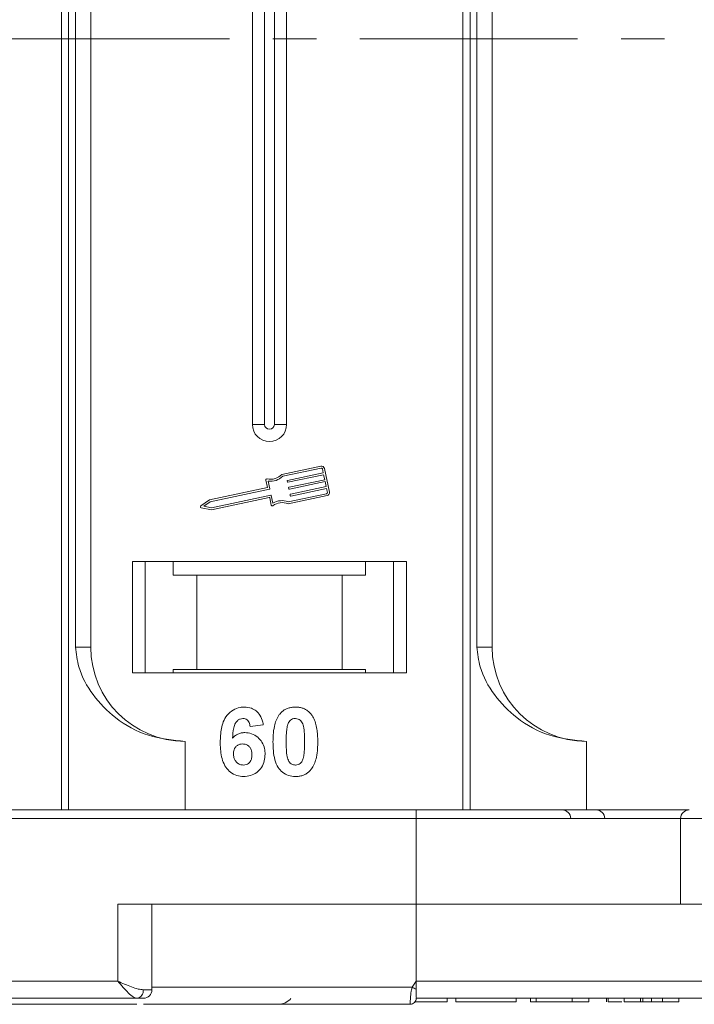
# Model space of a CAD drawing. Header units: millimetres. Extents: x 2145 to 3607, y 659 to 1692.
# Tile 8 of 85: x 2761 to 2800, y 919 to 977. Entities that reach past the tile are written whole.
import ezdxf

# ---------------------------------------------------------------- set-up
doc = ezdxf.new("R2010")
doc.units = ezdxf.units.MM
doc.linetypes.add('CENTERX2', pattern=[20.32, 12.7, -2.54, 2.54, -2.54])

msp = doc.modelspace()

# ---------------------------------------------------------------- linework, layer by layer
at = {"color": 7, "linetype": 'Continuous', "lineweight": 15}
for p, q in [((2763.508, 1020.696), (2763.508, 975.696)), ((2763.927, 975.696), (2763.927, 1020.696)), ((2786.938, 1020.696), (2786.938, 975.696)), ((2787.357, 975.696), (2787.357, 1020.696)), ((2764.335, 1011.196), (2764.335, 975.696)), ((2765.22, 975.696), (2765.22, 1011.196)), ((2787.764, 1011.196), (2787.764, 975.696)), ((2788.65, 975.696), (2788.65, 1011.196)), ((2774.65, 998.196), (2774.65, 975.696)), ((2775.365, 998.196), (2775.365, 975.696)), ((2775.935, 975.696), (2775.935, 998.196)), ((2776.65, 975.696), (2776.65, 998.196)), ((2763.508, 975.696), (2763.508, 930.696)), ((2763.927, 930.696), (2763.927, 975.696)), ((2764.335, 975.696), (2764.335, 940.196)), ((2765.22, 940.196), (2765.22, 975.696)), ((2774.65, 975.696), (2774.65, 953.196)), ((2775.365, 975.696), (2775.365, 953.196)), ((2775.935, 953.196), (2775.935, 975.696)), ((2776.65, 953.196), (2776.65, 975.696)), ((2786.938, 975.696), (2786.938, 930.696)), ((2787.357, 930.696), (2787.357, 975.696)), ((2787.764, 975.696), (2787.764, 940.196)), ((2788.65, 940.196), (2788.65, 975.696)), ((2775.365, 953.196), (2774.65, 953.196)), ((2776.65, 953.196), (2775.935, 953.196)), ((2778.646, 950.762), (2776.367, 950.281)), ((2778.67, 950.648), (2776.428, 950.174)), ((2776.706, 949.932), (2778.788, 950.372)), ((2778.813, 950.257), (2776.73, 949.818)), ((2778.788, 950.372), (2778.74, 950.602)), ((2778.873, 949.97), (2778.813, 950.257)), ((2779.146, 949.248), (2778.855, 950.626)), ((2775.445, 949.95), (2775.539, 949.506)), ((2775.578, 949.888), (2775.672, 949.444)), ((2776.695, 949.84), (2776.683, 949.898)), ((2776.791, 949.53), (2778.873, 949.97)), ((2778.898, 949.855), (2776.815, 949.415)), ((2776.876, 949.128), (2778.958, 949.568)), ((2778.958, 949.568), (2778.898, 949.855)), ((2775.539, 949.506), (2772.141, 948.788)), ((2775.65, 949.409), (2772.188, 948.678)), ((2772.261, 948.333), (2775.722, 949.064)), ((2775.757, 949.042), (2775.851, 948.598)), ((2776.732, 948.557), (2779.01, 949.039)), ((2776.743, 948.68), (2778.986, 949.154)), ((2776.78, 949.438), (2776.768, 949.495)), ((2776.865, 949.036), (2776.853, 949.093)), ((2778.983, 949.453), (2776.9, 949.013)), ((2779.031, 949.223), (2778.983, 949.453)), ((2772.141, 948.788), (2771.638, 948.437)), ((2772.188, 948.678), (2771.819, 948.42)), ((2771.819, 948.42), (2772.261, 948.333)), ((2772.262, 948.213), (2775.632, 948.925)), ((2775.667, 948.903), (2775.754, 948.487)), ((2771.661, 948.331), (2772.262, 948.213)), ((2783.65, 945.196), (2767.65, 945.196)), ((2767.65, 945.196), (2767.65, 938.696)), ((2768.4, 938.696), (2768.4, 945.196)), ((2770.036, 945.196), (2770.036, 944.396)), ((2781.263, 944.396), (2781.263, 945.196)), ((2782.9, 945.196), (2782.9, 938.696)), ((2783.65, 938.696), (2783.65, 945.196)), ((2770.036, 944.396), (2771.4, 944.396)), ((2771.4, 944.396), (2771.4, 938.896)), ((2771.4, 944.396), (2779.9, 944.396)), ((2779.9, 938.896), (2779.9, 944.396)), ((2779.9, 944.396), (2781.263, 944.396)), ((2764.335, 940.196), (2765.22, 940.196)), ((2787.764, 940.196), (2788.65, 940.196)), ((2767.65, 938.696), (2783.65, 938.696)), ((2771.4, 938.896), (2770.036, 938.896)), ((2770.036, 938.696), (2770.036, 938.896)), ((2771.4, 938.896), (2779.9, 938.896)), ((2781.263, 938.896), (2779.9, 938.896)), ((2781.263, 938.896), (2781.263, 938.696)), ((2775.291, 935.652), (2774.521, 935.568)), ((2770.72, 934.696), (2770.72, 930.696)), ((2794.15, 934.696), (2794.15, 930.696)), ((2784.22, 930.696), (2734.649, 930.696)), ((2784.22, 930.196), (2784.22, 930.696)), ((2734.649, 930.196), (2784.22, 930.196)), ((2784.22, 930.196), (2784.22, 925.196)), ((2784.22, 930.196), (2799.649, 930.196)), ((2799.649, 930.196), (2799.649, 925.196)), ((2799.649, 930.196), (2801.649, 930.196)), ((2784.22, 925.196), (2766.792, 925.196)), ((2766.792, 925.196), (2766.792, 920.696)), ((2768.792, 920.196), (2768.792, 925.196)), ((2784.22, 920.696), (2784.22, 925.196)), ((2784.22, 925.196), (2801.649, 925.196)), ((2766.792, 920.696), (2717.22, 920.696)), ((2768.792, 920.346), (2783.986, 920.346)), ((2783.986, 920.346), (2784.22, 920.696)), ((2833.792, 920.696), (2784.22, 920.696)), ((2717.22, 919.696), (2767.91, 919.696)), ((2768.282, 920.196), (2768.792, 920.196)), ((2784.22, 919.698), (2784.22, 919.696)), ((2784.22, 919.696), (2808.848, 919.696)), ((2784.22, 919.696), (2834.91, 919.696)), ((2786.021, 919.696), (2786.021, 919.496)), ((2786.534, 919.496), (2786.534, 919.696)), ((2790.06, 919.696), (2790.06, 919.496)), ((2790.893, 919.696), (2790.893, 919.496)), ((2791.214, 919.696), (2791.214, 919.496)), ((2793.329, 919.496), (2793.329, 919.696)), ((2794.291, 919.696), (2794.291, 919.496)), ((2795.316, 919.696), (2795.316, 919.496)), ((2795.425, 919.696), (2795.425, 919.496)), ((2796.348, 919.696), (2796.348, 919.496)), ((2797.31, 919.696), (2797.31, 919.496)), ((2797.44, 919.696), (2797.44, 919.496)), ((2797.955, 919.696), (2797.955, 919.496)), ((2798.592, 919.696), (2798.592, 919.496)), ((2799.553, 919.696), (2799.553, 919.496)), ((2783.87, 919.346), (2783.87, 919.346)), ((2786.534, 919.496), (2790.06, 919.496)), ((2790.893, 919.496), (2791.214, 919.496)), ((2791.214, 919.496), (2793.329, 919.496)), ((2793.329, 919.496), (2794.291, 919.496)), ((2797.31, 919.496), (2796.348, 919.496)), ((2797.855, 919.496), (2798.06, 919.496)), ((2798.592, 919.496), (2799.553, 919.496))]:
    msp.add_line(p, q, dxfattribs=at)
at = {"color": 1, "linetype": 'CENTERX2', "lineweight": 13}
msp.add_line((3443.874, 975.696), (2605.791, 975.696), dxfattribs=at)
at = {"color": 7, "linetype": 'Continuous', "lineweight": 15}
for centre, radius, start, end in [((2775.65, 953.196), 1, 180, 0), ((2775.65, 953.196), 0.285, 180, 0), ((2778.682, 950.59), 0.176, 11.9297, 101.9297), ((2775.721, 950.868), 0.873, 256.41469, 317.74736), ((2775.721, 950.868), 0.99, 261.69305, 315.48899), ((2778.682, 950.59), 0.0587, 11.9297, 101.9297), ((2775.503, 949.962), 0.0587, 76.41469, 191.9297), ((2776.712, 949.904), 0.0294, 101.9297, 191.9297), ((2776.724, 949.846), 0.0294, 191.9297, 281.9297), ((2776.797, 949.502), 0.0294, 101.9297, 191.9297), ((2775.644, 949.438), 0.0294, 281.9297, 11.9297), ((2775.728, 949.036), 0.0294, 11.9297, 101.9297), ((2776.809, 949.444), 0.0294, 191.9297, 281.9297), ((2776.882, 949.099), 0.0294, 101.9297, 191.9297), ((2776.894, 949.042), 0.0294, 191.9297, 281.9297), ((2778.974, 949.211), 0.0587, 281.9297, 11.9297), ((2778.974, 949.211), 0.176, 281.9297, 11.9297), ((2771.672, 948.389), 0.0587, 124.95116, 258.90824), ((2775.638, 948.897), 0.0294, 11.9297, 101.9297), ((2775.812, 948.499), 0.0587, 191.9297, 307.44471), ((2776.378, 947.759), 0.873, 66.11204, 127.44471), ((2776.378, 947.759), 0.99, 68.37041, 122.16635), ((2770.72, 940.196), 5.5, 180, 270), ((2794.15, 940.196), 5.5, 180, 270), ((2792.738, 930.196), 0.5, 0, 90), ((2794.721, 930.196), 0.5, 0, 90), ((2800.149, 930.196), 0.5, 90, 180), ((2819.764, 987.273), 75.89, 241.87179, 242.07191), ((2767.835, 920.14), 0.451, 279.5202, 7.08135), ((2768.292, 920.196), 0.5, 270, 0), ((2776.15, 920.346), 1, 270, 319.04573), ((2783.87, 919.696), 0.35, 269.99809, 359.99965)]:
    msp.add_arc(centre, radius, start, end, dxfattribs=at)
for points, knots in [([(2764.335, 940.196), (2764.378, 939.805), (2764.49, 938.806), (2765.313, 937.352), (2766.683, 935.939), (2768.548, 934.903), (2769.999, 934.764), (2770.72, 934.696)], [0, 0, 0, 0, 0.1257134, 0.3212757, 0.5244662, 0.763484, 1, 1, 1, 1]), ([(2787.764, 940.196), (2787.808, 939.805), (2787.919, 938.806), (2788.743, 937.352), (2790.112, 935.939), (2791.978, 934.903), (2793.428, 934.764), (2794.15, 934.696)], [0, 0, 0, 0, 0.125713, 0.321276, 0.524466, 0.763484, 1, 1, 1, 1]), ([(2772.778, 934.642), (2772.781, 934.775), (2772.789, 935.177), (2772.88, 935.733), (2773.158, 936.241), (2773.505, 936.544), (2773.875, 936.681), (2774.108, 936.692), (2774.193, 936.696)], [0, 0, 0, 0, 0.142337, 0.429127, 0.589943, 0.751205, 0.909895, 1, 1, 1, 1]), ([(2774.193, 936.696), (2774.329, 936.685), (2774.575, 936.666), (2774.887, 936.482), (2775.129, 936.205), (2775.244, 935.908), (2775.28, 935.709), (2775.291, 935.652)], [0, 0, 0, 0, 0.242691, 0.439002, 0.635006, 0.895059, 1, 1, 1, 1]), ([(2776.251, 936.29), (2776.295, 936.34), (2776.385, 936.442), (2776.554, 936.557), (2776.743, 936.64), (2776.912, 936.678), (2777.053, 936.693), (2777.126, 936.695), (2777.162, 936.696)], [0, 0, 0, 0, 0.193776, 0.3936, 0.587864, 0.788908, 0.894169, 1, 1, 1, 1]), ([(2777.162, 936.696), (2777.229, 936.694), (2777.364, 936.689), (2777.562, 936.645), (2777.753, 936.568), (2777.897, 936.469), (2778.004, 936.371), (2778.053, 936.313), (2778.077, 936.285)], [0, 0, 0, 0, 0.192627, 0.388684, 0.582013, 0.783201, 0.891038, 1, 1, 1, 1]), ([(2774.094, 936.029), (2774.04, 936.024), (2773.932, 936.013), (2773.78, 935.913), (2773.638, 935.741), (2773.529, 935.379), (2773.505, 935.078), (2773.489, 934.874)], [0, 0, 0, 0, 0.112049, 0.22438, 0.370115, 0.570276, 1, 1, 1, 1]), ([(2774.521, 935.568), (2774.509, 935.645), (2774.489, 935.767), (2774.399, 935.911), (2774.294, 935.992), (2774.186, 936.025), (2774.119, 936.028), (2774.094, 936.029)], [0, 0, 0, 0, 0.33384, 0.524547, 0.716372, 0.891824, 1, 1, 1, 1]), ([(2775.855, 934.677), (2775.857, 934.81), (2775.862, 935.113), (2775.934, 935.641), (2776.075, 936.061), (2776.233, 936.267), (2776.251, 936.29)], [0, 0, 0, 0, 0.237381, 0.538918, 0.949082, 1, 1, 1, 1]), ([(2776.71, 935.636), (2776.733, 935.706), (2776.771, 935.818), (2776.88, 935.944), (2777.003, 936.01), (2777.102, 936.027), (2777.156, 936.029), (2777.162, 936.029)], [0, 0, 0, 0, 0.3348035, 0.5425606, 0.750382, 0.9707212, 1, 1, 1, 1]), ([(2777.162, 936.029), (2777.22, 936.023), (2777.321, 936.013), (2777.449, 935.938), (2777.56, 935.798), (2777.66, 935.527), (2777.696, 935.13), (2777.699, 934.824), (2777.701, 934.669)], [0, 0, 0, 0, 0.105646, 0.186221, 0.267042, 0.431541, 0.712708, 1, 1, 1, 1]), ([(2778.077, 936.285), (2778.117, 936.231), (2778.196, 936.121), (2778.302, 935.889), (2778.391, 935.594), (2778.441, 935.262), (2778.466, 934.953), (2778.469, 934.763), (2778.47, 934.669)], [0, 0, 0, 0, 0.118432, 0.239329, 0.449434, 0.664178, 0.83182, 1, 1, 1, 1]), ([(2773.489, 934.874), (2773.535, 934.922), (2773.629, 935.02), (2773.775, 935.111), (2773.902, 935.161), (2774.001, 935.189), (2774.105, 935.205), (2774.176, 935.207), (2774.211, 935.209)], [0, 0, 0, 0, 0.243654, 0.49576, 0.617892, 0.741503, 0.870025, 1, 1, 1, 1]), ([(2774.211, 935.209), (2774.347, 935.196), (2774.619, 935.171), (2774.968, 934.956), (2775.233, 934.654), (2775.375, 934.301), (2775.388, 934.057), (2775.393, 933.949)], [0, 0, 0, 0, 0.210216, 0.421975, 0.620016, 0.831037, 1, 1, 1, 1]), ([(2776.624, 934.669), (2776.624, 934.735), (2776.625, 934.869), (2776.631, 935.049), (2776.641, 935.211), (2776.655, 935.354), (2776.674, 935.496), (2776.698, 935.59), (2776.71, 935.636)], [0, 0, 0, 0, 0.20527, 0.410616, 0.557148, 0.703844, 0.851475, 1, 1, 1, 1]), ([(2774.135, 932.644), (2774, 932.655), (2773.728, 932.676), (2773.369, 932.877), (2773.077, 933.182), (2772.837, 933.718), (2772.782, 934.229), (2772.778, 934.584), (2772.778, 934.642)], [0, 0, 0, 0, 0.148269, 0.297647, 0.442421, 0.607851, 0.935658, 1, 1, 1, 1]), ([(2777.162, 932.644), (2777.027, 932.655), (2776.755, 932.675), (2776.402, 932.873), (2776.113, 933.187), (2775.88, 933.798), (2775.865, 934.318), (2775.855, 934.677)], [0, 0, 0, 0, 0.147528, 0.296569, 0.43214, 0.608737, 1, 1, 1, 1]), ([(2777.162, 933.311), (2777.094, 933.319), (2776.984, 933.332), (2776.855, 933.419), (2776.753, 933.569), (2776.659, 933.841), (2776.63, 934.231), (2776.626, 934.522), (2776.624, 934.669)], [0, 0, 0, 0, 0.125351, 0.2021974, 0.2791824, 0.4597421, 0.727968, 1, 1, 1, 1]), ([(2777.701, 934.669), (2777.7, 934.602), (2777.699, 934.469), (2777.694, 934.288), (2777.683, 934.127), (2777.669, 933.985), (2777.651, 933.843), (2777.627, 933.75), (2777.615, 933.704)], [0, 0, 0, 0, 0.205942, 0.411959, 0.558149, 0.704502, 0.851801, 1, 1, 1, 1]), ([(2778.47, 934.669), (2778.468, 934.535), (2778.463, 934.232), (2778.392, 933.711), (2778.254, 933.289), (2778.097, 933.081), (2778.074, 933.051)], [0, 0, 0, 0, 0.236629, 0.537361, 0.932986, 1, 1, 1, 1]), ([(2773.547, 933.967), (2773.552, 934.049), (2773.56, 934.185), (2773.651, 934.355), (2773.773, 934.463), (2773.922, 934.532), (2774.029, 934.539), (2774.081, 934.542)], [0, 0, 0, 0, 0.276721, 0.45687, 0.637007, 0.824068, 1, 1, 1, 1]), ([(2774.081, 934.542), (2774.149, 934.537), (2774.274, 934.527), (2774.435, 934.432), (2774.554, 934.297), (2774.616, 934.113), (2774.621, 933.98), (2774.624, 933.91)], [0, 0, 0, 0, 0.213757, 0.394944, 0.576585, 0.777311, 1, 1, 1, 1]), ([(2774.12, 933.311), (2774.052, 933.318), (2773.915, 933.333), (2773.74, 933.45), (2773.613, 933.607), (2773.555, 933.789), (2773.55, 933.909), (2773.547, 933.967)], [0, 0, 0, 0, 0.207905, 0.419981, 0.630626, 0.821735, 1, 1, 1, 1]), ([(2774.624, 933.91), (2774.62, 933.824), (2774.613, 933.686), (2774.54, 933.507), (2774.43, 933.398), (2774.286, 933.324), (2774.179, 933.316), (2774.12, 933.311)], [0, 0, 0, 0, 0.2886974, 0.4635526, 0.6399417, 0.8018084, 1, 1, 1, 1]), ([(2775.393, 933.949), (2775.385, 933.815), (2775.37, 933.545), (2775.204, 933.163), (2774.919, 932.864), (2774.545, 932.673), (2774.272, 932.654), (2774.135, 932.644)], [0, 0, 0, 0, 0.197831, 0.3973, 0.59891, 0.798741, 1, 1, 1, 1]), ([(2777.615, 933.704), (2777.592, 933.635), (2777.554, 933.523), (2777.446, 933.398), (2777.325, 933.332), (2777.225, 933.314), (2777.171, 933.311), (2777.162, 933.311)], [0, 0, 0, 0, 0.3336776, 0.5404125, 0.7472639, 0.9612091, 1, 1, 1, 1]), ([(2778.074, 933.051), (2778.03, 933.001), (2777.94, 932.899), (2777.771, 932.783), (2777.582, 932.7), (2777.413, 932.662), (2777.272, 932.647), (2777.199, 932.645), (2777.162, 932.644)], [0, 0, 0, 0, 0.193769, 0.393564, 0.587886, 0.789131, 0.894283, 1, 1, 1, 1]), ([(2800.149, 930.696), (2799.9, 930.696), (2798.698, 930.696), (2796.095, 930.696), (2792.373, 930.696), (2788.285, 930.696), (2785.561, 930.696), (2784.22, 930.696)], [0, 0, 0, 0, 0.052091, 0.252501, 0.508821, 0.75816, 1, 1, 1, 1]), ([(2767.91, 919.696), (2767.842, 919.713), (2767.698, 919.748), (2767.419, 919.999), (2767.109, 920.328), (2766.898, 920.573), (2766.792, 920.696)], [0, 0, 0, 0, 0.23435, 0.498195, 0.748869, 1, 1, 1, 1]), ([(2766.792, 920.696), (2767.061, 920.579), (2767.48, 920.399), (2767.978, 920.227), (2768.188, 920.206), (2768.282, 920.196)], [0, 0, 0, 0, 0.498413, 0.772928, 1, 1, 1, 1]), ([(2783.87, 919.346), (2783.87, 919.353), (2783.869, 919.366), (2783.87, 919.469), (2783.872, 919.615), (2783.884, 919.799), (2783.903, 919.981), (2783.933, 920.168), (2783.969, 920.29), (2783.986, 920.346)], [0, 0, 0, 0, 0.172016, 0.3127556, 0.4995985, 0.630391, 0.7580256, 0.8892284, 1, 1, 1, 1]), ([(2784.22, 920.221), (2784.22, 920.129), (2784.22, 919.944), (2784.22, 919.782), (2784.22, 919.752), (2784.22, 919.743)], [0, 0, 0, 0, 0.412979, 0.825987, 1, 1, 1, 1]), ([(2751.72, 919.346), (2751.766, 919.346), (2751.86, 919.346), (2752.631, 919.346), (2753.797, 919.346), (2755.268, 919.346), (2756.916, 919.346), (2758.855, 919.346), (2761.818, 919.346), (2764.871, 919.346), (2767.349, 919.346), (2767.907, 919.346)], [0, 0, 0, 0, 0.116124, 0.235791, 0.358766, 0.454859, 0.550937, 0.649045, 0.747136, 0.943077, 1, 1, 1, 1]), ([(2768.294, 919.346), (2768.545, 919.346), (2769.724, 919.346), (2772.269, 919.346), (2775.9, 919.346), (2779.892, 919.346), (2782.558, 919.346), (2783.87, 919.346)], [0, 0, 0, 0, 0.053852, 0.25371, 0.509545, 0.758465, 1, 1, 1, 1]), ([(2784.149, 919.496), (2784.379, 919.496), (2784.873, 919.496), (2785.461, 919.496), (2785.887, 919.496), (2786.012, 919.496), (2786.02, 919.496), (2786.021, 919.496)], [0, 0, 0, 0, 0.205316, 0.4404954, 0.6459882, 0.9222464, 1, 1, 1, 1]), ([(2795.425, 919.496), (2795.48, 919.496), (2795.588, 919.496), (2795.87, 919.496), (2796.108, 919.496), (2796.223, 919.496)], [0, 0, 0, 0, 0.340793, 0.682566, 1, 1, 1, 1]), ([(2797.44, 919.496), (2797.421, 919.496), (2797.383, 919.496), (2797.355, 919.496), (2797.336, 919.496), (2797.323, 919.496), (2797.315, 919.496), (2797.311, 919.496), (2797.31, 919.496)], [0, 0, 0, 0, 0.193806, 0.393127, 0.544069, 0.695412, 0.847613, 1, 1, 1, 1]), ([(2797.955, 919.496), (2797.914, 919.496), (2797.829, 919.496), (2797.719, 919.496), (2797.625, 919.496), (2797.553, 919.496), (2797.49, 919.496), (2797.457, 919.496), (2797.44, 919.496)], [0, 0, 0, 0, 0.202387, 0.410907, 0.557829, 0.709472, 0.853224, 1, 1, 1, 1]), ([(2798.592, 919.496), (2798.589, 919.496), (2798.584, 919.496), (2798.535, 919.496), (2798.445, 919.496), (2798.327, 919.496), (2798.16, 919.496), (2798.033, 919.496), (2797.955, 919.496)], [0, 0, 0, 0, 0.292027, 0.504854, 0.613905, 0.723685, 0.829816, 1, 1, 1, 1])]:
    msp.add_open_spline(points, degree=3, knots=knots, dxfattribs=at)
for points in [[(2784.22, 920.696), (2784.22, 920.613), (2784.22, 920.447), (2784.22, 920.297), (2784.22, 920.221)], [(2768.292, 919.696), (2768.274, 919.696), (2768.239, 919.696), (2768.02, 919.696), (2767.91, 919.696)]]:
    msp.add_open_spline(points, degree=3, dxfattribs=at)

doc.saveas('drawing.dxf')
